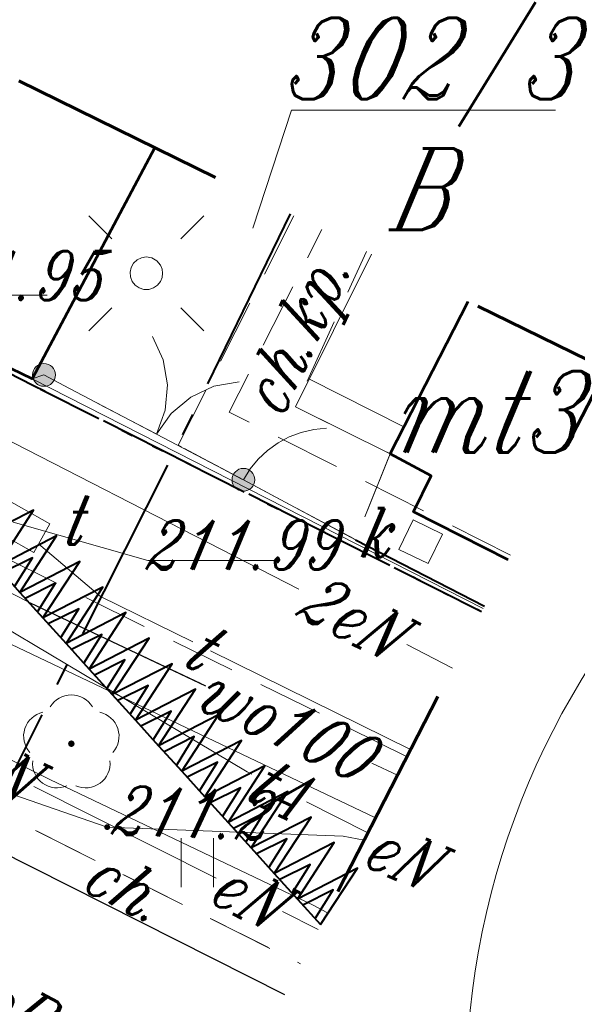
# Model space of a CAD drawing. Header units: millimetres. Extents: x -368 to -158, y 9368 to 9578.
# Tile 44 of 48: x -193.49 to -184.94, y 9452.75 to 9467.86. Entities that reach past the tile are written whole.
import ezdxf
from ezdxf.enums import TextEntityAlignment as Align

# ---------------------------------------------------------------- set-up
doc = ezdxf.new("R2010")
doc.units = ezdxf.units.MM
for name, pattern in [('Rakowicka 531_1 wstępna wersja$0$DGN Style 5', [7.845798, 3.362485, -4.483313]), ('Rakowicka 531_1 wstępna wersja$0$EGBC04-500', [1.5, 1, -0.5]), ('Rakowicka 531_1 wstępna wersja$0$KTCR02-500', [1.5, 1, -0.5]), ('Rakowicka 531_1 wstępna wersja$0$KTJZ01-500', [2, 1.5, -0.5]), ('Rakowicka 531_1 wstępna wersja$0$PTTU04-500', [1.5, 1, -0.5])]:
    doc.linetypes.add(name, pattern=pattern)
doc.layers.add('-- RAMKA', color=11, linetype='Continuous')
for name, color, linetype, lineweight in [('Rakowicka 531_1 wstępna wersja$0$EGBB01', 250, 'Continuous', 0), ('Rakowicka 531_1 wstępna wersja$0$EGBC04', 250, 'Continuous', 0), ('Rakowicka 531_1 wstępna wersja$0$EGBD03', 250, 'Continuous', 0), ('Rakowicka 531_1 wstępna wersja$0$EGBU01', 250, 'Continuous', 0), ('Rakowicka 531_1 wstępna wersja$0$EPGPO_216', 7, 'Continuous', 0), ('Rakowicka 531_1 wstępna wersja$0$EPUPZ_251', 7, 'Continuous', 0), ('Rakowicka 531_1 wstępna wersja$0$GESSCH', 250, 'Continuous', 13), ('Rakowicka 531_1 wstępna wersja$0$GSLKBR', 250, 'Continuous', 13), ('Rakowicka 531_1 wstępna wersja$0$GSLKFU', 250, 'Continuous', 13), ('Rakowicka 531_1 wstępna wersja$0$GUPISL', 250, 'Continuous', 13), ('Rakowicka 531_1 wstępna wersja$0$KTCR02', 250, 'Continuous', 0), ('Rakowicka 531_1 wstępna wersja$0$KTJZ01', 250, 'Continuous', 0), ('Rakowicka 531_1 wstępna wersja$0$KTKR01', 250, 'Continuous', 0), ('Rakowicka 531_1 wstępna wersja$0$KTOK05_01', 250, 'Continuous', 0), ('Rakowicka 531_1 wstępna wersja$0$OBOP02_01', 250, 'Continuous', 0), ('Rakowicka 531_1 wstępna wersja$0$OBOP03', 250, 'Continuous', 0), ('Rakowicka 531_1 wstępna wersja$0$Opisy', 8, 'Continuous', 0), ('Rakowicka 531_1 wstępna wersja$0$PRGW02', 250, 'Continuous', 0), ('Rakowicka 531_1 wstępna wersja$0$PTTU04', 250, 'Continuous', 0), ('Rakowicka 531_1 wstępna wersja$0$SUOP03_18', 250, 'Continuous', 0), ('Rakowicka 531_1 wstępna wersja$0$SUPE_01', 250, 'Continuous', 0), ('Rakowicka 531_1 wstępna wersja$0$SUPK_01', 250, 'Continuous', 0), ('Rakowicka 531_1 wstępna wersja$0$SUPT_01', 250, 'Continuous', 0), ('Rakowicka 531_1 wstępna wersja$0$SUPW_01', 250, 'Continuous', 0), ('Rakowicka 531_1 wstępna wersja$0$SUUS15_03_E', 250, 'Continuous', 0), ('Rakowicka 531_1 wstępna wersja$0$SUUS15_05_K', 250, 'Continuous', 0), ('Rakowicka 531_1 wstępna wersja$0$SUUS15_5a_K', 250, 'Continuous', 0), ('Rakowicka 531_1 wstępna wersja$0$SUUS15_7a_T', 250, 'Continuous', 0), ('Rakowicka 531_1 wstępna wersja$0$SUUS15_7b_T', 250, 'Continuous', 0), ('Rakowicka 531_1 wstępna wersja$0$SUUS25_G', 250, 'Continuous', 0)]:
    doc.layers.add(name, color=color, linetype=linetype, lineweight=lineweight)
doc.layers.add('Rakowicka 531_1 wstępna wersja$0$GEPPGD', color=7, linetype='Continuous', lineweight=13, true_color=0x008000)
doc.layers.add('Rakowicka 531_1 wstępna wersja$0$GUPESH', color=1, linetype='Continuous', lineweight=0, true_color=0xff0000)
doc.styles.add('Rakowicka 531_1 wstępna wersja$0$Style-ITALIC_1250 I 0.20944', font='ITALIC_1250.shx', dxfattribs={"oblique": 12})

# ---------------------------------------------------------------- blocks, each defined once
blk = doc.blocks.new('Rakowicka 531_1 wstępna wersja$0$GUPESH1')
at = {"layer": 'Rakowicka 531_1 wstępna wersja$0$GUPESH', "linetype": 'Continuous', "lineweight": 13}
blk.add_hatch(color=1, dxfattribs=at).paths.add_polyline_path([(0, -0.45), (-0.11647, -0.43467), (-0.225, -0.38971), (-0.3182, -0.3182), (-0.38971, -0.225), (-0.43467, -0.11647), (-0.45, 0), (-0.43467, 0.11647), (-0.38971, 0.225), (-0.3182, 0.3182), (-0.225, 0.38971), (-0.11647, 0.43467), (0, 0.45), (0.11647, 0.43467), (0.225, 0.38971), (0.3182, 0.3182), (0.38971, 0.225), (0.43467, 0.11647), (0.45, 0), (0.43467, -0.11647), (0.38971, -0.225), (0.3182, -0.3182), (0.225, -0.38971), (0.11647, -0.43467)])
blk = doc.blocks.new('Rakowicka 531_1 wstępna wersja$0$OBOP02_01')
at = {"layer": 'Rakowicka 531_1 wstępna wersja$0$OBOP02_01', "linetype": 'Continuous', "lineweight": 13}
h = blk.add_hatch(color=96, dxfattribs=at)
edge = h.paths.add_edge_path()
edge.add_arc((0, 0), 0.05, 0, 360)
at = {"layer": 'Rakowicka 531_1 wstępna wersja$0$OBOP02_01', "color": 96, "linetype": 'Continuous', "lineweight": 13}
for centre, start, end in [((0, 0.375), 30.1471, 149.8529), ((-0.357, 0.116), 102.1471, 221.8529), ((0.357, 0.116), 318.1471, 77.8529), ((-0.22, -0.303), 174.1472, 293.8529), ((0.22, -0.303), 246.1471, 5.8529)]:
    blk.add_arc(centre, 0.375, start, end, dxfattribs=at)
blk = doc.blocks.new('Rakowicka 531_1 wstępna wersja$0$GUPISL1_10')
at = {"color": 0, "flags": 128}
for points in [[(-8.83883, 8.83883), (-5.3033, 5.3033)], [(8.83883, 8.83883), (5.3033, 5.3033)], [(-8.83883, -8.83883), (-5.3033, -5.3033)], [(8.83883, -8.83883), (5.3033, -5.3033)]]:
    blk.add_lwpolyline(points, dxfattribs=at)
blk.add_lwpolyline([(0, 2.5), (0.85505, 2.34922), (1.60697, 1.9151), (2.16507, 1.25), (2.41482, 0.64705), (2.5, 0), (2.41482, -0.64705), (2.16507, -1.25), (1.70042, -1.83262), (1.0847, -2.25242), (0.3726, -2.47207), (-0.3726, -2.47207), (-1.0847, -2.25242), (-1.70042, -1.83262), (-2.16507, -1.25), (-2.43732, -0.5563), (-2.493, 0.18682), (-2.32718, 0.91335), (-1.95458, 1.55872), (-1.4083, 2.0656), (-0.7369, 2.38893), (0, 2.5)], close=True, dxfattribs=at)
blk = doc.blocks.new('Rakowicka 531_1 wstępna wersja$0$GSLKBR1')
at = {"layer": 'Rakowicka 531_1 wstępna wersja$0$GSLKBR', "color": 250, "linetype": 'Continuous', "lineweight": 13, "flags": 128}
for points in [[(12.99038, 7.5), (10.6066, 4.3934), (7.5, 2.00962), (3.88229, 0.51111), (0, 0)], [(0, 0), (3.88229, -0.51111), (7.5, -2.00962), (10.6066, -4.3934), (12.99038, -7.5)]]:
    blk.add_lwpolyline(points, dxfattribs=at)
blk = doc.blocks.new('Rakowicka 531_1 wstępna wersja$0$GSLKFU1')
at = {"color": 0, "flags": 128}
blk.add_lwpolyline([(0, 0), (-0.12833, -1.95789), (-0.51111, -3.88229), (-1.14181, -5.74025), (-2.00962, -7.5), (-3.0997, -9.13142), (-4.3934, -10.6066), (-5.86858, -11.9003), (-7.5, -12.99038)], dxfattribs=at)
blk = doc.blocks.new('Rakowicka 531_1 wstępna wersja$0$PTTU04_01')
at = {"layer": 'Rakowicka 531_1 wstępna wersja$0$PTTU04', "color": 250, "linetype": 'Continuous', "lineweight": 13}
for p, q in [((-0.25, -0.375), (-0.25, 0.375)), ((0.25, -0.375), (0.25, 0.375))]:
    blk.add_line(p, q, dxfattribs=at)
blk = doc.blocks.new('*U981')
at = {"layer": 'Rakowicka 531_1 wstępna wersja$0$Opisy', "color": 250, "linetype": 'Continuous', "lineweight": 13}
blk.add_circle((0, 96.57), 240.6, dxfattribs=at)
blk = doc.blocks.new('Rakowicka 531_1 wstępna wersja$0$SUUS15_5a_K')
at = {"layer": 'Rakowicka 531_1 wstępna wersja$0$SUUS15_5a_K', "color": 36, "linetype": 'Continuous', "lineweight": 13, "flags": 128}
blk.add_lwpolyline([(-0.25, 0.25), (0.25, 0.25), (0.25, -0.25), (-0.25, -0.25), (-0.25, 0.25)], close=True, dxfattribs=at)
blk = doc.blocks.new('Rakowicka 531_1 wstępna wersja$0$SUUS15_7b_T')
at = {"layer": 'Rakowicka 531_1 wstępna wersja$0$SUUS15_7b_T', "color": 30, "linetype": 'Continuous', "lineweight": 13, "flags": 128}
blk.add_lwpolyline([(-0.5, 0.25), (0.5, 0.25), (0.5, -0.25), (-0.5, -0.25), (-0.5, 0.25)], close=True, dxfattribs=at)
blk = doc.blocks.new('Rakowicka 531_1 wstępna wersja')
at = {"layer": 'Rakowicka 531_1 wstępna wersja$0$KTOK05_01', "linetype": 'Continuous', "lineweight": 13}
h = blk.add_hatch(color=250, dxfattribs=at)
edge = h.paths.add_edge_path()
edge.add_arc((7425414.51, 5549033.22), 0.175, 0, 360)
h = blk.add_hatch(color=250, dxfattribs=at)
edge = h.paths.add_edge_path()
edge.add_arc((7425417.57, 5549031.61), 0.175, 0, 360)
at = {"layer": 'Rakowicka 531_1 wstępna wersja$0$EGBB01', "color": 250, "linetype": 'Continuous', "lineweight": 53, "flags": 128}
for points in [[(7425416.209, 5549036.71), (7425414.33, 5549033.16), (7425409.78, 5549035.36), (7425411.677, 5549038.936)], [(7425421.634, 5549030.384), (7425420.18, 5549031.12), (7425420.45, 5549031.67), (7425419.82, 5549032.01), (7425421.016, 5549034.349)]]:
    blk.add_lwpolyline(points, dxfattribs=at)
at = {"layer": 'Rakowicka 531_1 wstępna wersja$0$EGBC04', "color": 250, "linetype": 'Rakowicka 531_1 wstępna wersja$0$EGBC04-500', "lineweight": 13, "flags": 128}
blk.add_lwpolyline([(7425421.67, 5549030.453), (7425417.35, 5549032.65), (7425418.774, 5549035.451)], dxfattribs=at)
at = {"layer": 'Rakowicka 531_1 wstępna wersja$0$EGBD03', "color": 96, "linetype": 'Continuous', "lineweight": 13, "flags": 128}
for points in [[(7425374.38, 5549052.81), (7425383.03, 5549048.34), (7425391.83, 5549044.16), (7425396.2, 5549041.98), (7425409.78, 5549035.36), (7425414.33, 5549033.16), (7425421.249, 5549029.635)], [(7425416.209, 5549036.71), (7425414.33, 5549033.16), (7425409.78, 5549035.36), (7425396.2, 5549041.98), (7425391.83, 5549044.16), (7425393.671, 5549047.78)], [(7425422.356, 5549037.283), (7425418.306, 5549037.283), (7425417.717, 5549035.473)], [(7425421.249, 5549029.635), (7425414.33, 5549033.16), (7425416.209, 5549036.71)]]:
    blk.add_lwpolyline(points, dxfattribs=at)
at = {"layer": 'Rakowicka 531_1 wstępna wersja$0$EPGPO_216', "color": 8, "linetype": 'Continuous', "lineweight": 40}
for p, q in [((7425416.76, 5549031.838), (7425415.421, 5549032.514)), ((7425418.992, 5549030.712), (7425417.653, 5549031.388)), ((7425421.224, 5549029.585), (7425419.885, 5549030.261))]:
    blk.add_line(p, q, dxfattribs=at)
at = {"layer": 'Rakowicka 531_1 wstępna wersja$0$EPGPO_216', "color": 8, "linetype": 'Continuous', "lineweight": 40, "flags": 128}
blk.add_lwpolyline([(7425414.528, 5549032.965), (7425414.34, 5549033.06), (7425413.191, 5549033.644)], dxfattribs=at)
at = {"layer": 'Rakowicka 531_1 wstępna wersja$0$EPUPZ_251', "color": 8, "linetype": 'Continuous', "lineweight": 40}
for p, q in [((7425414.457, 5549033.001), (7425415.35, 5549032.55)), ((7425415.707, 5549032.37), (7425415.864, 5549032.291)), ((7425416.176, 5549032.134), (7425416.332, 5549032.055)), ((7425416.69, 5549031.875), (7425417.582, 5549031.425)), ((7425417.94, 5549031.244), (7425418.096, 5549031.166)), ((7425418.408, 5549031.008), (7425418.565, 5549030.929)), ((7425418.922, 5549030.749), (7425419.815, 5549030.299)), ((7425420.172, 5549030.119), (7425420.328, 5549030.04)), ((7425420.64, 5549029.882), (7425420.797, 5549029.803)), ((7425421.154, 5549029.623), (7425421.225, 5549029.587))]:
    blk.add_line(p, q, dxfattribs=at)
at = {"layer": 'Rakowicka 531_1 wstępna wersja$0$GEPPGD', "color": 250, "linetype": 'Rakowicka 531_1 wstępna wersja$0$DGN Style 5', "lineweight": 70, "flags": 128}
blk.add_lwpolyline([(7425284.958, 5549147.04), (7425252.6, 5549083.92), (7425409.418, 5549006.623), (7425423.137, 5549033.307), (7425330.222, 5549078.944), (7425348.524, 5549115.33), (7425284.958, 5549147.04)], close=True, dxfattribs=at)
at = {"layer": 'Rakowicka 531_1 wstępna wersja$0$GESSCH', "color": 250, "linetype": 'Continuous', "lineweight": 13, "flags": 128}
for points in [[(7425419.535, 5549035.076), (7425418.37, 5549032.73), (7425419.82, 5549032.01), (7425421.016, 5549034.349)], [(7425420.031, 5549032.423), (7425418.582, 5549033.157)]]:
    blk.add_lwpolyline(points, dxfattribs=at)
at = {"layer": 'Rakowicka 531_1 wstępna wersja$0$GSLKFU', "color": 250, "linetype": 'Continuous', "lineweight": 13, "flags": 128}
blk.add_lwpolyline([(7425419.29, 5549030.69), (7425417.57, 5549031.61)], dxfattribs=at)
at = {"layer": 'Rakowicka 531_1 wstępna wersja$0$KTCR02', "color": 250, "linetype": 'Rakowicka 531_1 wstępna wersja$0$KTCR02-500', "lineweight": 13, "flags": 128}
for points in [[(7425420.08, 5549027.361), (7425413.87, 5549030.436), (7425394.05, 5549040.1), (7425395.29, 5549042.49), (7425396.2, 5549041.98), (7425409.78, 5549035.36), (7425414.33, 5549033.16), (7425414.51, 5549033.22), (7425414.9, 5549033.01), (7425416.57, 5549032.14), (7425417.57, 5549031.61), (7425419.29, 5549030.69), (7425421.268, 5549029.67)], [(7425418.203, 5549023.709), (7425412.124, 5549026.776), (7425398.63, 5549033.36), (7425394.13, 5549035.69), (7425393.82, 5549035.85), (7425393.861, 5549036.611), (7425394.64, 5549036.16), (7425418.446, 5549024.182)], [(7425418.346, 5549035.661), (7425416.57, 5549032.14), (7425417.57, 5549031.61), (7425419.29, 5549030.69), (7425419.82, 5549032.01), (7425418.37, 5549032.73), (7425419.457, 5549035.115)], [(7425421.634, 5549030.384), (7425420.18, 5549031.12), (7425420.45, 5549031.67), (7425419.82, 5549032.01), (7425419.29, 5549030.69), (7425421.268, 5549029.67)]]:
    blk.add_lwpolyline(points, dxfattribs=at)
at = {"layer": 'Rakowicka 531_1 wstępna wersja$0$KTJZ01', "color": 250, "linetype": 'Rakowicka 531_1 wstępna wersja$0$KTJZ01-500', "lineweight": 13, "flags": 128}
blk.add_lwpolyline([(7425302.84, 5549081.09), (7425303.26, 5549080.9), (7425315.16, 5549074.94), (7425320.45, 5549072.38), (7425324.79, 5549070.18), (7425329.97, 5549067.64), (7425348.54, 5549058.38), (7425354.22, 5549055.61), (7425357.67, 5549053.91), (7425362.03, 5549051.7), (7425363.18, 5549051.07), (7425368.65, 5549048.38), (7425372.69, 5549046.37), (7425377.06, 5549044.2), (7425384.6, 5549040.44), (7425387.82, 5549038.8), (7425393.82, 5549035.85), (7425394.13, 5549035.69), (7425398.63, 5549033.36), (7425412.124, 5549026.776), (7425418.203, 5549023.709)], dxfattribs=at)
at = {"layer": 'Rakowicka 531_1 wstępna wersja$0$KTKR01', "color": 250, "linetype": 'Continuous', "lineweight": 30, "flags": 128}
blk.add_lwpolyline([(7425302.84, 5549081.09), (7425303.26, 5549080.9), (7425315.16, 5549074.94), (7425320.45, 5549072.38), (7425324.79, 5549070.18), (7425329.97, 5549067.64), (7425348.54, 5549058.38), (7425354.22, 5549055.61), (7425357.67, 5549053.91), (7425362.03, 5549051.7), (7425363.18, 5549051.07), (7425368.65, 5549048.38), (7425372.69, 5549046.37), (7425377.06, 5549044.2), (7425384.6, 5549040.44), (7425387.82, 5549038.8), (7425393.82, 5549035.85), (7425394.13, 5549035.69), (7425398.63, 5549033.36), (7425412.124, 5549026.776), (7425418.203, 5549023.709)], dxfattribs=at)
at = {"layer": 'Rakowicka 531_1 wstępna wersja$0$KTOK05_01', "color": 250, "linetype": 'Continuous', "lineweight": 40}
blk.add_line((7425419.29, 5549030.69), (7425421.268, 5549029.67), dxfattribs=at)
at = {"layer": 'Rakowicka 531_1 wstępna wersja$0$KTOK05_01', "color": 250, "linetype": 'Continuous', "lineweight": 13, "flags": 128}
blk.add_lwpolyline([(7425417.57, 5549031.61), (7425414.9, 5549033.01), (7425414.51, 5549033.22)], dxfattribs=at)
at = {"layer": 'Rakowicka 531_1 wstępna wersja$0$KTOK05_01', "color": 250, "linetype": 'Continuous', "lineweight": 13}
for centre in [(7425414.51, 5549033.22), (7425417.57, 5549031.61)]:
    blk.add_circle(centre, 0.175, dxfattribs=at)
at = {"layer": 'Rakowicka 531_1 wstępna wersja$0$OBOP03', "color": 8, "linetype": 'Continuous', "lineweight": 40, "flags": 128}
for points in [[(7425413.785, 5549030.275), (7425414.349, 5549031.142), (7425413.43, 5549030.667), (7425413.785, 5549030.275)], [(7425414.14, 5549029.882), (7425414.704, 5549030.749), (7425413.785, 5549030.275), (7425414.14, 5549029.882)], [(7425414.057, 5549029.974), (7425414.333, 5549030.414), (7425413.867, 5549030.183)], [(7425414.494, 5549029.49), (7425415.058, 5549030.357), (7425414.14, 5549029.882), (7425414.494, 5549029.49)], [(7425414.412, 5549029.582), (7425414.688, 5549030.022), (7425414.222, 5549029.791)], [(7425414.849, 5549029.098), (7425415.413, 5549029.965), (7425414.495, 5549029.49), (7425414.849, 5549029.098)], [(7425414.767, 5549029.189), (7425415.043, 5549029.629), (7425414.577, 5549029.399)], [(7425415.204, 5549028.706), (7425415.768, 5549029.573), (7425414.849, 5549029.098), (7425415.204, 5549028.706)], [(7425415.122, 5549028.797), (7425415.398, 5549029.237), (7425414.932, 5549029.006)], [(7425415.559, 5549028.313), (7425416.123, 5549029.18), (7425415.204, 5549028.706), (7425415.559, 5549028.313)], [(7425415.477, 5549028.405), (7425415.753, 5549028.845), (7425415.287, 5549028.614)], [(7425415.914, 5549027.921), (7425416.478, 5549028.788), (7425415.559, 5549028.313), (7425415.914, 5549027.921)], [(7425415.831, 5549028.013), (7425416.108, 5549028.453), (7425415.642, 5549028.222)], [(7425416.269, 5549027.529), (7425416.833, 5549028.396), (7425415.914, 5549027.921), (7425416.269, 5549027.529)], [(7425416.186, 5549027.62), (7425416.463, 5549028.06), (7425415.997, 5549027.83)], [(7425416.624, 5549027.137), (7425417.188, 5549028.004), (7425416.269, 5549027.529), (7425416.624, 5549027.137)], [(7425416.541, 5549027.228), (7425416.817, 5549027.668), (7425416.352, 5549027.437)], [(7425416.979, 5549026.744), (7425417.543, 5549027.611), (7425416.624, 5549027.137), (7425416.979, 5549026.744)], [(7425416.896, 5549026.836), (7425417.172, 5549027.276), (7425416.707, 5549027.045)], [(7425417.334, 5549026.352), (7425417.898, 5549027.219), (7425416.979, 5549026.744), (7425417.334, 5549026.352)], [(7425417.251, 5549026.444), (7425417.527, 5549026.884), (7425417.062, 5549026.653)], [(7425417.689, 5549025.96), (7425418.253, 5549026.827), (7425417.334, 5549026.352), (7425417.689, 5549025.96)], [(7425417.606, 5549026.051), (7425417.882, 5549026.492), (7425417.417, 5549026.261)], [(7425418.044, 5549025.568), (7425418.608, 5549026.435), (7425417.689, 5549025.96), (7425418.044, 5549025.568)], [(7425417.961, 5549025.659), (7425418.237, 5549026.099), (7425417.772, 5549025.868)], [(7425418.399, 5549025.175), (7425418.963, 5549026.043), (7425418.044, 5549025.568), (7425418.399, 5549025.175)], [(7425418.316, 5549025.267), (7425418.592, 5549025.707), (7425418.127, 5549025.476)], [(7425418.754, 5549024.783), (7425419.318, 5549025.65), (7425418.399, 5549025.175), (7425418.754, 5549024.783)], [(7425418.671, 5549024.875), (7425418.947, 5549025.315), (7425418.482, 5549025.084)]]:
    blk.add_lwpolyline(points, dxfattribs=at)
at = {"layer": 'Rakowicka 531_1 wstępna wersja$0$PRGW02', "color": 8, "linetype": 'Continuous', "lineweight": 40}
for p, q in [((7425418.287, 5549035.69), (7425417.018, 5549033.082)), ((7425416.79, 5549032.615), (7425416.637, 5549032.3)), ((7425416.406, 5549031.834), (7425415.1, 5549029.244)), ((7425414.866, 5549028.78), (7425414.709, 5549028.468)), ((7425414.475, 5549028.003), (7425413.169, 5549025.414))]:
    blk.add_line(p, q, dxfattribs=at)
at = {"layer": 'Rakowicka 531_1 wstępna wersja$0$PTTU04', "color": 250, "linetype": 'Rakowicka 531_1 wstępna wersja$0$PTTU04-500', "lineweight": 13, "flags": 128}
blk.add_lwpolyline([(7425420.08, 5549027.361), (7425413.87, 5549030.436), (7425394.05, 5549040.1), (7425393.861, 5549036.611), (7425394.64, 5549036.16), (7425418.446, 5549024.182)], dxfattribs=at)
at = {"layer": 'Rakowicka 531_1 wstępna wersja$0$SUOP03_18', "color": 5, "linetype": 'Continuous', "lineweight": 30, "flags": 128}
blk.add_lwpolyline([(7425414.3, 5549029.72), (7425416.99, 5549028.45)], dxfattribs=at)
at = {"layer": 'Rakowicka 531_1 wstępna wersja$0$SUPE_01', "color": 1, "linetype": 'Continuous', "lineweight": 13, "flags": 128}
for points in [[(7425412.65, 5549032.89), (7425418.422, 5549029.93)], [(7425419.422, 5549026.08), (7425419.1, 5549026.14), (7425415.48, 5549026.28), (7425413.36, 5549027.01), (7425410.54, 5549028.34), (7425408.879, 5549029.17)], [(7425420.075, 5549029.083), (7425420.78, 5549028.721)], [(7425414.355, 5549026.902), (7425417.15, 5549025.498)], [(7425418.169, 5549024.986), (7425418.718, 5549024.71)]]:
    blk.add_lwpolyline(points, dxfattribs=at)
at = {"layer": 'Rakowicka 531_1 wstępna wersja$0$SUPT_01', "color": 30, "linetype": 'Continuous', "lineweight": 13, "flags": 128}
for points in [[(7425417.701, 5549027.094), (7425417.63, 5549027.13), (7425413.09, 5549029.83), (7425405.378, 5549033.792)], [(7425416.795, 5549029.121), (7425415.38, 5549029.82), (7425414.428, 5549030.63)], [(7425420.136, 5549027.469), (7425417.066, 5549028.987)], [(7425419.478, 5549026.19), (7425418.537, 5549026.668)]]:
    blk.add_lwpolyline(points, dxfattribs=at)
at = {"layer": 'Rakowicka 531_1 wstępna wersja$0$SUPW_01', "color": 5, "linetype": 'Continuous', "lineweight": 13, "flags": 128}
for points in [[(7425406.457, 5549033.868), (7425408.198, 5549032.856), (7425408.5, 5549032.68), (7425414.3, 5549029.72), (7425416.92, 5549028.483)], [(7425412.816, 5549029.65), (7425419.597, 5549026.422)], [(7425413.659, 5549027.482), (7425414.6, 5549027.01)], [(7425419.541, 5549027.263), (7425419.935, 5549027.079)], [(7425414.6, 5549027.01), (7425418.64, 5549025.08), (7425418.851, 5549024.97)]]:
    blk.add_lwpolyline(points, dxfattribs=at)
at = {"layer": 'Rakowicka 531_1 wstępna wersja$0$SUUS15_7a_T', "color": 30, "linetype": 'Continuous', "lineweight": 13, "flags": 128}
blk.add_lwpolyline([(7425414.04, 5549030.96), (7425416.102, 5549030.371), (7425418.103, 5549030.371)], dxfattribs=at)
at = {"layer": 'Rakowicka 531_1 wstępna wersja$0$SUUS25_G', "color": 250, "linetype": 'Continuous', "lineweight": 13, "flags": 128}
blk.add_lwpolyline([(7425412.13, 5549031.76), (7425412.455, 5549034.446), (7425414.557, 5549034.446)], dxfattribs=at)
at = {"layer": 'Rakowicka 531_1 wstępna wersja$0$GSLKFU', "color": 250, "linetype": 'Continuous', "lineweight": 13, "xscale": 0.1, "yscale": 0.1, "zscale": 0.1, "rotation": 151.8583987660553}
blk.add_blockref('Rakowicka 531_1 wstępna wersja$0$GSLKFU1', (7425417.57, 5549031.61), dxfattribs=at)
at = {"layer": 'Rakowicka 531_1 wstępna wersja$0$GUPISL', "color": 250, "linetype": 'Continuous', "lineweight": 13, "xscale": 0.1, "yscale": 0.1, "zscale": 0.1}
blk.add_blockref('Rakowicka 531_1 wstępna wersja$0$GUPISL1_10', (7425416.08, 5549034.78), dxfattribs=at)
at = {"layer": 'Rakowicka 531_1 wstępna wersja$0$KTOK05_01', "color": 250, "linetype": 'Continuous', "lineweight": 13, "xscale": 0.1, "yscale": 0.1, "zscale": 0.1, "rotation": 62.32997436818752}
blk.add_blockref('Rakowicka 531_1 wstępna wersja$0$GSLKBR1', (7425416.235, 5549032.31), dxfattribs=at)
at = {"layer": 'Rakowicka 531_1 wstępna wersja$0$OBOP02_01', "color": 96, "linetype": 'Continuous', "lineweight": 13}
blk.add_blockref('Rakowicka 531_1 wstępna wersja$0$OBOP02_01', (7425414.93, 5549027.56), dxfattribs=at)
at = {"layer": 'Rakowicka 531_1 wstępna wersja$0$Opisy', "color": 250, "linetype": 'Continuous', "lineweight": 13, "xscale": 0.0506113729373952, "yscale": 0.0506113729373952, "zscale": 0.0506113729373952}
blk.add_blockref('*U981', (7425433.165, 5549017.333), dxfattribs=at)
at = {"layer": 'Rakowicka 531_1 wstępna wersja$0$PTTU04', "color": 250, "linetype": 'Continuous', "lineweight": 13}
blk.add_blockref('Rakowicka 531_1 wstępna wersja$0$PTTU04_01', (7425416.863, 5549025.734), dxfattribs=at)
at = {"layer": 'Rakowicka 531_1 wstępna wersja$0$SUUS15_03_E', "color": 1, "linetype": 'Continuous', "lineweight": 13, "xscale": 0.1, "yscale": 0.1, "zscale": 0.1}
blk.add_blockref('Rakowicka 531_1 wstępna wersja$0$GUPESH1', (7425415.48, 5549026.28), dxfattribs=at)
at = {"layer": 'Rakowicka 531_1 wstępna wersja$0$SUUS15_5a_K', "color": 36, "linetype": 'Continuous', "lineweight": 13, "rotation": 334.344052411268}
blk.add_blockref('Rakowicka 531_1 wstępna wersja$0$SUUS15_5a_K', (7425420.29, 5549030.66), dxfattribs=at)
at = {"layer": 'Rakowicka 531_1 wstępna wersja$0$SUUS15_7b_T', "color": 30, "linetype": 'Continuous', "lineweight": 13, "rotation": 330.6107888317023}
blk.add_blockref('Rakowicka 531_1 wstępna wersja$0$SUUS15_7b_T', (7425414.04, 5549030.96), dxfattribs=at)
at = {"layer": 'Rakowicka 531_1 wstępna wersja$0$EGBB01', "color": 250, "linetype": 'Continuous', "lineweight": 30, "style": 'Rakowicka 531_1 wstępna wersja$0$Style-ITALIC_1250 I 0.20944', "oblique": 12, "width": 0.8}
blk.add_text('mt3', height=1.25, dxfattribs=at).set_placement((7425421.327, 5549032.027), align=Align.CENTER)
at = {"layer": 'Rakowicka 531_1 wstępna wersja$0$EGBD03', "color": 96, "linetype": 'Continuous', "lineweight": 30, "insert": (7425418.178, 5549037.034), "char_height": 1.25, "attachment_point": 7, "rotation": 359.9998, "line_spacing_factor": 0.6, "style": 'Rakowicka 531_1 wstępna wersja$0$Style-ITALIC_1250 I 0.20944'}
blk.add_mtext('\\H1x;\\W0.8;302/3', dxfattribs=at)
at = {"layer": 'Rakowicka 531_1 wstępna wersja$0$EGBU01', "color": 96, "linetype": 'Continuous', "lineweight": 30, "insert": (7425419.799, 5549035.447), "char_height": 1.25, "attachment_point": 7, "rotation": 359.9998, "line_spacing_factor": 0.6, "style": 'Rakowicka 531_1 wstępna wersja$0$Style-ITALIC_1250 I 0.20944'}
blk.add_mtext('\\H1x;\\W0.8;B', dxfattribs=at)
at = {"layer": 'Rakowicka 531_1 wstępna wersja$0$KTCR02', "color": 250, "linetype": 'Continuous', "lineweight": 13, "style": 'Rakowicka 531_1 wstępna wersja$0$Style-ITALIC_1250 I 0.20944', "oblique": 12, "width": 0.8}
for s, rotation, p in [('ch.kp.', 65.2323, (7425418.704, 5549033.723)), ('ch.', 333.6468, (7425415.627, 5549025.048))]:
    blk.add_text(s, height=0.75, rotation=rotation, dxfattribs=at).set_placement(p, align=Align.CENTER)
at = {"layer": 'Rakowicka 531_1 wstępna wersja$0$SUPE_01', "color": 1, "linetype": 'Continuous', "lineweight": 13, "style": 'Rakowicka 531_1 wstępna wersja$0$Style-ITALIC_1250 I 0.20944', "oblique": 12, "width": 0.8}
for s, rotation, p in [('2eN', 332.8519, (7425419.248, 5549029.506)), ('eN', 334.0279, (7425413.844, 5549027.154)), ('eN', 336.7003, (7425420.014, 5549025.842)), ('eN', 333.3257, (7425417.659, 5549025.242))]:
    blk.add_text(s, height=0.75, rotation=rotation, dxfattribs=at).set_placement(p, align=Align.MIDDLE_CENTER)
at = {"layer": 'Rakowicka 531_1 wstępna wersja$0$SUPK_01', "color": 36, "linetype": 'Continuous', "lineweight": 13, "style": 'Rakowicka 531_1 wstępna wersja$0$Style-ITALIC_1250 I 0.20944', "oblique": 12, "width": 0.8}
blk.add_text('koB300', height=0.75, rotation=331.9041, dxfattribs=at).set_placement((7425414.576, 5549023.246), align=Align.MIDDLE_CENTER)
at = {"layer": 'Rakowicka 531_1 wstępna wersja$0$SUPT_01', "color": 30, "linetype": 'Continuous', "lineweight": 13, "style": 'Rakowicka 531_1 wstępna wersja$0$Style-ITALIC_1250 I 0.20944', "oblique": 12, "width": 0.8}
for s, rotation, p in [('t', 333.6898, (7425416.93, 5549029.054)), ('tA', 333.0302, (7425418.119, 5549026.881))]:
    blk.add_text(s, height=0.75, rotation=rotation, dxfattribs=at).set_placement(p, align=Align.MIDDLE_CENTER)
at = {"layer": 'Rakowicka 531_1 wstępna wersja$0$SUPW_01', "color": 5, "linetype": 'Continuous', "lineweight": 13, "style": 'Rakowicka 531_1 wstępna wersja$0$Style-ITALIC_1250 I 0.20944', "oblique": 12, "width": 0.8}
blk.add_text('wo100', height=0.75, rotation=335.0428, dxfattribs=at).set_placement((7425418.23, 5549027.873), align=Align.MIDDLE_CENTER)
at = {"layer": 'Rakowicka 531_1 wstępna wersja$0$SUUS15_03_E', "color": 1, "linetype": 'Continuous', "lineweight": 13, "insert": (7425415.522, 5549026.171), "char_height": 0.75, "attachment_point": 7, "rotation": 357.785, "line_spacing_factor": 0.6, "style": 'Rakowicka 531_1 wstępna wersja$0$Style-ITALIC_1250 I 0.20944'}
blk.add_mtext('\\H1x;\\W0.8;211.2', dxfattribs=at)
at = {"layer": 'Rakowicka 531_1 wstępna wersja$0$SUUS15_05_K', "color": 36, "linetype": 'Continuous', "lineweight": 13, "insert": (7425419.857, 5549030.424), "char_height": 0.75, "attachment_point": 9, "line_spacing_factor": 0.6, "style": 'Rakowicka 531_1 wstępna wersja$0$Style-ITALIC_1250 I 0.20944'}
blk.add_mtext('\\H1x;\\W0.8;k', dxfattribs=at)
at = {"layer": 'Rakowicka 531_1 wstępna wersja$0$SUUS15_7a_T', "color": 30, "linetype": 'Continuous', "lineweight": 13, "insert": (7425416.054, 5549030.235), "char_height": 0.75, "attachment_point": 7, "rotation": 359.9998, "line_spacing_factor": 0.6, "style": 'Rakowicka 531_1 wstępna wersja$0$Style-ITALIC_1250 I 0.20944'}
blk.add_mtext('\\H1x;\\W0.8;211.99', dxfattribs=at)
at = {"layer": 'Rakowicka 531_1 wstępna wersja$0$SUUS15_7b_T', "color": 30, "linetype": 'Continuous', "lineweight": 13, "insert": (7425414.774, 5549030.615), "char_height": 0.75, "attachment_point": 7, "rotation": 359.9998, "line_spacing_factor": 0.6, "style": 'Rakowicka 531_1 wstępna wersja$0$Style-ITALIC_1250 I 0.20944'}
blk.add_mtext('\\H1x;\\W0.8;t', dxfattribs=at)
at = {"layer": 'Rakowicka 531_1 wstępna wersja$0$SUUS25_G', "color": 250, "linetype": 'Continuous', "lineweight": 13, "insert": (7425412.455, 5549034.369), "char_height": 0.75, "attachment_point": 7, "rotation": 359.9998, "line_spacing_factor": 0.6, "style": 'Rakowicka 531_1 wstępna wersja$0$Style-ITALIC_1250 I 0.20944'}
blk.add_mtext('\\H1x;\\W0.8;211.95', dxfattribs=at)

msp = doc.modelspace()

# ---------------------------------------------------------------- block references
at = {"layer": '-- RAMKA'}
msp.add_blockref('Rakowicka 531_1 wstępna wersja', (-7425607.631, -5539570.812), dxfattribs=at)

doc.saveas('drawing.dxf')
